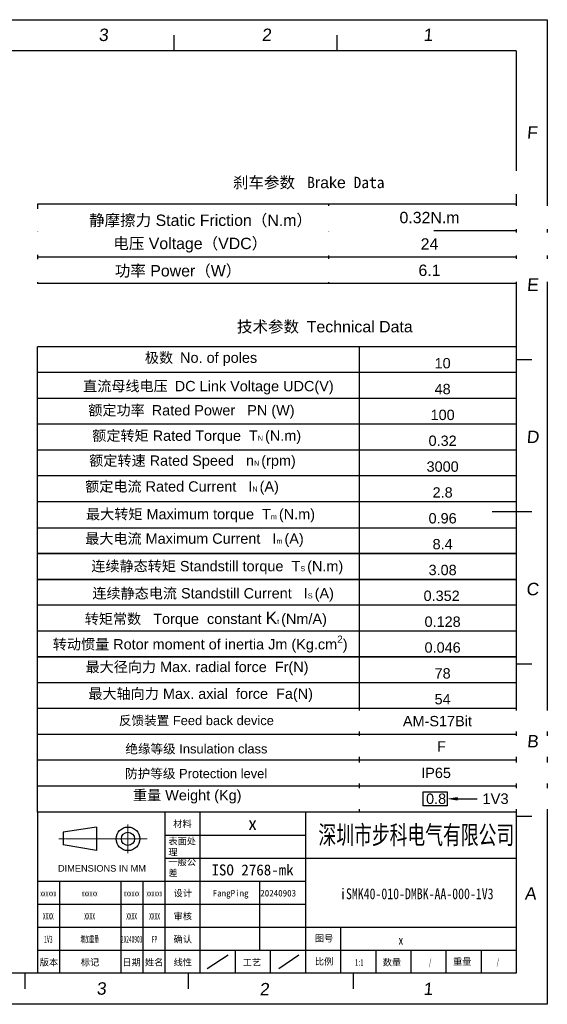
# Model space of a CAD drawing. Header units: millimetres. Extents: x 2798 to 3316, y 1544 to 1917.
# Tile 21 of 21: x 3116 to 3316, y 1544 to 1917. Entities that reach past the tile are written whole.
import ezdxf
from ezdxf import colors
from ezdxf.entities.mleader import LeaderData, LeaderLine
from ezdxf.enums import TextEntityAlignment as Align
from ezdxf.math import Vec2, Vec3

# ---------------------------------------------------------------- set-up
doc = ezdxf.new("R2010")
doc.units = ezdxf.units.MM
doc.linetypes.add('CENTER', pattern=[0.6, 0.375, -0.075, 0.075, -0.075])
for name, color, linetype in [('01_SOLID', 7, 'Continuous'), ('dimensoin', 7, 'Continuous'), ('RAHMEN025', 7, 'Continuous'), ('图框', 5, 'Continuous'), ('实线', 2, 'Continuous'), ('标注', 4, 'Continuous')]:
    doc.layers.add(name, color=color, linetype=linetype)
doc.layers.add('CENTER', color=1, linetype='CENTER', lineweight=5)
doc.styles.get("Standard").update_dxf_attribs({"font": 'arial_0.ttf'})
doc.styles.add('style1', font='SimSun.ttf', dxfattribs={"height": 5})

# ---------------------------------------------------------------- blocks, each defined once
blk = doc.blocks.new('biaozhuntukuang-08')
for p, q in [((3369.68, -4.99), (3369.68, -41.7)), ((3377.68, -4.99), (3377.68, -41.7)), ((3369.68, -10.24), (3401.68, -10.24)), ((3369.68, -15.48), (3401.68, -15.48)), ((3340.68, -20.73), (3345.68, -20.73)), ((3345.68, -20.73), (3345.68, -41.7)), ((3345.68, -20.73), (3401.68, -20.73)), ((3359.68, -20.73), (3359.68, -41.7)), ((3364.68, -20.73), (3364.68, -41.7)), ((3391.21, -20.73), (3391.21, -36.46)), ((3340.68, -25.97), (3345.68, -25.97)), ((3345.68, -25.97), (3401.68, -25.97)), ((3340.68, -31.21), (3401.68, -31.21)), ((3409.68, -31.21), (3409.68, -41.7)), ((3385.68, -36.46), (3385.68, -41.7)), ((3393.68, -36.46), (3393.68, -41.7)), ((3417.68, -36.46), (3417.68, -41.7)), ((3425.68, -36.46), (3425.68, -41.7)), ((3433.68, -36.46), (3433.68, -41.7)), ((3441.68, -36.46), (3441.68, -41.7))]:
    blk.add_line(p, q)
at = {"layer": 'CENTER'}
for p, q in [((3361.29, -7.84), (3361.29, -14.36)), ((3365.63, -11.1), (3345.56, -11.1))]:
    blk.add_line(p, q, dxfattribs=at)
at = {"layer": '图框'}
for p, q in [((3449.68, 168.32), (3152.68, 168.32)), ((3449.68, 168.32), (3449.68, -41.7)), ((3340.68, -4.99), (3340.68, -41.7)), ((3340.68, -4.99), (3449.68, -4.99)), ((3401.68, -4.99), (3401.68, -41.7)), ((3401.68, -15.48), (3449.68, -15.48)), ((3401.68, -31.21), (3449.68, -31.21)), ((3340.68, -36.46), (3345.68, -36.46)), ((3345.68, -36.46), (3401.68, -36.46)), ((3401.68, -36.46), (3449.68, -36.46)), ((3449.68, -41.7), (3152.68, -41.7))]:
    blk.add_line(p, q, dxfattribs=at)
at = {"layer": '实线'}
for p, q in [((3354.14, -8.41), (3346.51, -9.6)), ((3354.14, -8.41), (3354.14, -13.79)), ((3346.51, -9.6), (3346.51, -12.47)), ((3354.14, -13.79), (3346.51, -12.47))]:
    blk.add_line(p, q, dxfattribs=at)
for radius in [2.69, 1.5]:
    blk.add_circle((3361.29, -11.1), radius, dxfattribs=at)
at = {"layer": '标注', "color": 1}
for p, q in [((3145.61, 175.39), (3456.75, 175.39)), ((3456.75, 175.39), (3456.75, -48.77)), ((3371.72, 171.86), (3371.72, 168.32)), ((3408.85, 171.86), (3408.85, 168.32)), ((3453.22, 132.61), (3449.68, 132.61)), ((3453.22, 97.96), (3449.68, 97.96)), ((3453.22, 63.31), (3444.2, 63.31)), ((3453.22, 28.66), (3449.68, 28.66)), ((3453.22, -5.99), (3449.68, -5.99)), ((3337.83, -41.7), (3337.83, -45.24)), ((3374.96, -41.7), (3374.96, -45.24)), ((3412.55, -41.7), (3412.55, -45.24)), ((3456.75, -48.77), (3145.61, -48.77))]:
    blk.add_line(p, q, dxfattribs=at)
at = {"layer": '标注'}
for p, q in [((3379.28, -40.65), (3384.08, -37.51)), ((3395.66, -40.65), (3400.17, -37.51))]:
    blk.add_line(p, q, dxfattribs=at)
at = {"layer": 'RAHMEN025', "style": 'style1'}
blk.add_text('材料', height=1.5, dxfattribs=at).set_placement((3371.59, -8.44))
at = {"layer": 'RAHMEN025', "char_height": 1.5, "attachment_point": 1, "style": 'style1'}
for s, insert, width in [('表面处理{\\fArial|b0|i0|c0|p34;}', (3370.49, -10.88), 6.2824), ('一般公差', (3370.49, -15.64), 6.2824), ('{\\fArial|b0|i0|c0|p32;DIMENSIONS IN MM}', (3345.36, -17.07), 20.7228)]:
    blk.add_mtext(s, dxfattribs=dict(at, insert=insert, width=width))
at = {"layer": 'RAHMEN025', "style": 'style1', "flags": 4}
for tag, p in [('设计', (3373.77, -23.48)), ('设计人', (3384.66, -23.48)), ('设计日期', (3395.48, -23.48)), ('审核', (3373.77, -28.72)), ('审核人', (3384.66, -28.72)), ('审核日期', (3395.48, -28.72)), ('确认', (3373.77, -33.96)), ('确认人', (3384.66, -33.96)), ('确认日期', (3395.48, -33.96)), ('图号', (3405.93, -33.78)), ('比例', (3405.93, -39.03)), ('重量', (3437.39, -39.06)), ('版本', (3343.3, -39.21)), ('标记', (3352.64, -39.21)), ('日期', (3362.11, -39.21)), ('姓名', (3367.25, -39.21)), ('线性', (3373.77, -39.21)), ('工艺', (3389.51, -39.21)), ('数量', (3421.38, -39.21))]:
    blk.add_attdef(tag, text='', height=1.5, dxfattribs=at).set_placement(p, align=Align.MIDDLE_CENTER)
at = {"layer": 'RAHMEN025', "color": 5, "style": 'style1', "width": 0.8, "flags": 4}
blk.add_attdef('PARTNUMBER', text='', height=2.12, dxfattribs=at).set_placement((3423.42, -34.16), align=Align.MIDDLE_CENTER)
at = {"layer": '图框', "style": 'style1', "width": 0.5, "flags": 4}
for tag, p in [('MATERIAL', (3389.65, -7.62)), ('SURFACE', (3389.65, -12.97)), ('GENERAL-TOLERANCE', (3389.65, -18.18)), ('VERSION3', (3343.16, -23.48)), ('MARK3', (3352.56, -23.48)), ('DATE3', (3362.12, -23.48)), ('NAME3', (3367.31, -23.48)), ('VERSION2', (3343.16, -28.72)), ('MARK2', (3352.56, -28.72)), ('DATE2', (3362.12, -28.72)), ('NAME2', (3367.35, -28.72)), ('VERSION1', (3343.16, -33.96)), ('MARK1', (3352.56, -33.96)), ('DATE1', (3362.12, -33.96)), ('NAME1', (3367.35, -33.96)), ('SCALE', (3413.95, -39.21)), ('QUANTITY', (3430.07, -39.21)), ('WEIGHT', (3445.5, -39.08))]:
    blk.add_attdef(tag, text='', height=1.5, dxfattribs=at).set_placement(p, align=Align.MIDDLE_CENTER)
at = {"layer": '图框', "style": 'style1'}
for tag, width, p in [('深圳步进科技有限公司', 0.6, (3426.93, -10.11)), ('PARTNAME', 0.8, (3427.04, -23.57))]:
    blk.add_attdef(tag, text='', height=4.24, dxfattribs=dict(at, width=width)).set_placement(p, align=Align.MIDDLE)
at = {"layer": '标注', "color": 1, "oblique": 5}
for s, p in [('3', (3354.6, 170.53)), ('2', (3391.73, 170.53)), ('1', (3428.5, 170.53)), ('F', (3452.06, 148.3)), ('E', (3452.06, 113.65)), ('D', (3451.99, 79)), ('C', (3451.93, 44.35)), ('B', (3452.09, 9.7)), ('A', (3451.58, -24.95)), ('3', (3354.13, -46.59)), ('2', (3391.25, -46.74)), ('1', (3428.5, -46.68))]:
    blk.add_text(s, height=2.83, dxfattribs=at).set_placement(p)

msp = doc.modelspace()

# ---------------------------------------------------------------- linework, layer by layer
at = {"color": 7}
for p, q in [((3123.12679, 1763.99832), (3123.12679, 1793.3983)), ((3123.12677, 1695.39831), (3123.12679, 1763.99831)), ((3123.12676, 1616.9983), (3123.12677, 1695.39828))]:
    msp.add_line(p, q, dxfattribs=at)
at = {"layer": '01_SOLID', "color": 7}
for p, q in [((3304.65201, 1847.39795), (3123.1268, 1847.39795)), ((3123.1268, 1847.39795), (3123.1268, 1817.39795)), ((3233.418, 1847.39795), (3233.418, 1817.39794)), ((3304.65201, 1837.39795), (3123.1268, 1837.39795)), ((3304.65201, 1827.39795), (3123.1268, 1827.39795)), ((3304.65201, 1817.39795), (3123.1268, 1817.39795)), ((3245.28094, 1783.59832), (3245.28094, 1793.39832)), ((3245.28094, 1773.79832), (3245.28094, 1783.59832)), ((3245.28094, 1763.99832), (3245.28094, 1773.79832)), ((3245.28094, 1754.19832), (3245.28094, 1763.99832)), ((3245.28094, 1744.39832), (3245.28094, 1754.19832)), ((3245.28094, 1734.59832), (3245.28094, 1744.39832)), ((3245.28094, 1714.99831), (3245.28094, 1734.59832)), ((3123.12678, 1724.79832), (3304.65204, 1724.79832)), ((3123.12677, 1714.99831), (3304.65204, 1714.99831)), ((3245.28094, 1695.39828), (3245.28094, 1714.9983)), ((3123.12677, 1705.19831), (3304.65208, 1705.19831)), ((3245.28091, 1685.5983), (3245.28091, 1695.3983)), ((3245.28091, 1675.7983), (3245.28091, 1685.5983)), ((3245.28092, 1675.7983), (3245.28092, 1685.5983)), ((3245.28091, 1665.9983), (3245.28091, 1675.7983)), ((3245.28092, 1665.9983), (3245.28092, 1675.7983)), ((3245.28091, 1626.79831), (3245.28091, 1665.9983)), ((3245.28092, 1656.1983), (3245.28092, 1665.9983)), ((3245.28091, 1616.9983), (3245.28091, 1626.7983))]:
    msp.add_line(p, q, dxfattribs=at)
at = {"layer": 'dimensoin', "color": 7, "lineweight": 25}
for p, q in [((3304.65171, 1793.3983), (3123.12679, 1793.3983)), ((3304.65174, 1793.39832), (3127.68099, 1793.39832)), ((3304.65171, 1783.5983), (3123.12679, 1783.59832)), ((3304.65171, 1773.7983), (3123.12679, 1773.7983)), ((3304.65171, 1763.9983), (3123.12679, 1763.99832)), ((3304.65171, 1754.1983), (3123.12679, 1754.19832)), ((3304.65171, 1744.3983), (3123.12679, 1744.39832)), ((3304.65171, 1734.59831), (3123.12678, 1734.59831)), ((3304.65171, 1714.99831), (3123.12677, 1714.99831)), ((3304.65171, 1714.99831), (3123.12677, 1714.99831)), ((3304.65171, 1714.99829), (3123.12677, 1714.99829)), ((3304.65171, 1714.99829), (3123.12677, 1714.99829)), ((3304.65171, 1714.99829), (3123.12677, 1714.99829)), ((3304.65171, 1714.99829), (3123.12677, 1714.99829)), ((3304.65175, 1714.99829), (3123.12677, 1714.99829)), ((3304.65174, 1705.19831), (3123.12677, 1705.19831)), ((3304.65174, 1705.19829), (3123.12677, 1705.19829)), ((3304.65174, 1705.19829), (3123.12677, 1705.19829)), ((3304.65178, 1705.19829), (3123.12677, 1705.19829)), ((3304.6517, 1695.39829), (3123.12677, 1695.39829)), ((3304.65166, 1695.39828), (3123.12677, 1695.39828)), ((3304.6517, 1695.39828), (3123.12677, 1695.39828)), ((3304.65166, 1685.59828), (3123.12677, 1685.59828)), ((3304.65171, 1675.7983), (3123.12676, 1675.7983)), ((3304.65167, 1675.79829), (3123.12676, 1675.79829)), ((3123.12676, 1675.79829), (3304.65168, 1675.79829)), ((3123.12676, 1675.79829), (3304.65168, 1675.79829)), ((3304.65166, 1675.79829), (3123.12677, 1675.79829)), ((3304.65166, 1675.79829), (3123.12677, 1675.79829)), ((3304.65166, 1665.99829), (3123.12676, 1665.99829)), ((3304.65167, 1665.99829), (3123.12676, 1665.99829)), ((3304.65166, 1656.19829), (3123.12675, 1656.19829)), ((3304.65166, 1656.19829), (3123.12675, 1656.19829)), ((3304.65166, 1656.19829), (3123.12675, 1656.19829)), ((3304.65171, 1656.19832), (3123.12676, 1656.19832)), ((3304.65171, 1656.1983), (3123.12676, 1656.1983)), ((3304.65172, 1656.1983), (3123.12676, 1656.1983)), ((3304.65167, 1656.19829), (3123.12676, 1656.19829)), ((3304.65168, 1656.19829), (3123.12676, 1656.19829)), ((3304.65167, 1646.39831), (3123.12676, 1646.39831)), ((3304.65165, 1636.5983), (3123.12675, 1636.5983)), ((3304.65165, 1636.5983), (3123.12675, 1636.5983)), ((3304.65165, 1636.5983), (3123.12675, 1636.5983)), ((3304.65171, 1636.59832), (3123.12676, 1636.59832)), ((3304.65171, 1636.59832), (3123.12676, 1636.59832)), ((3304.65167, 1636.5983), (3123.12676, 1636.5983)), ((3304.65167, 1636.5983), (3123.12676, 1636.5983)), ((3304.65166, 1636.5983), (3123.12676, 1636.5983)), ((3304.65171, 1626.79831), (3123.12676, 1626.79831)), ((3304.65201, 1616.9983), (3127.68095, 1616.9983))]:
    msp.add_line(p, q, dxfattribs=at)

# ---------------------------------------------------------------- block references
at = {"layer": '标注'}
ref = msp.add_blockref('biaozhuntukuang-08', (-2440.33901, 1625.3136), dxfattribs=dict(at, xscale=1.665369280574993, yscale=1.665369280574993, zscale=1.665369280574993))
ref.add_attrib('PARTNAME', 'iSMK40-010-DMBK-AA-000-1V3', dxfattribs={"layer": '图框', "height": 4.1120229, "style": 'style1', "width": 0.8}).set_placement((3266.95045, 1586.06635), align=Align.MIDDLE)
ref.add_attrib('比例', '比例', dxfattribs={"layer": 'RAHMEN025', "height": 2.498054, "style": 'style1'}).set_placement((3231.79135, 1560.32166), align=Align.MIDDLE_CENTER)
ref.add_attrib('图号', '图号', dxfattribs={"layer": 'RAHMEN025', "height": 2.498054, "style": 'style1'}).set_placement((3231.79135, 1569.05511), align=Align.MIDDLE_CENTER)
ref.add_attrib('VERSION1', '1V3', dxfattribs={"layer": '图框', "height": 2.664591, "style": 'style1', "width": 0.5}).set_placement((3127.25834, 1568.74956), align=Align.MIDDLE_CENTER)
ref.add_attrib('版本', '版本', dxfattribs={"layer": 'RAHMEN025', "height": 2.498054, "style": 'style1'}).set_placement((3127.4837, 1560.01611), align=Align.MIDDLE_CENTER)
ref.add_attrib('NAME1', 'FP', dxfattribs={"layer": '图框', "height": 2.498054, "style": 'style1', "width": 0.5}).set_placement((3167.53751, 1568.74956), align=Align.MIDDLE_CENTER)
ref.add_attrib('DATE1', '20240903', dxfattribs={"layer": '图框', "height": 2.498054, "style": 'style1', "width": 0.5}).set_placement((3158.82956, 1568.74956), align=Align.MIDDLE_CENTER)
ref.add_attrib('日期', '日期', dxfattribs={"layer": 'RAHMEN025', "height": 2.498054, "style": 'style1'}).set_placement((3158.81498, 1560.01611), align=Align.MIDDLE_CENTER)
ref.add_attrib('确认', '确认', dxfattribs={"layer": 'RAHMEN025', "height": 2.498054, "style": 'style1'}).set_placement((3178.23436, 1568.74956), align=Align.MIDDLE_CENTER)
ref.add_attrib('PARTNUMBER', 'x', dxfattribs={"layer": 'RAHMEN025', "color": 5, "height": 3.53296, "style": 'style1', "width": 0.8}).set_placement((3260.91161, 1568.42304), align=Align.MIDDLE_CENTER)
ref.add_attrib('数量', '数量', dxfattribs={"layer": 'RAHMEN025', "height": 2.498054, "style": 'style1'}).set_placement((3257.51578, 1560.01611), align=Align.MIDDLE_CENTER)
ref.add_attrib('QUANTITY', '/', dxfattribs={"layer": '图框', "height": 2.49805, "style": 'style1', "width": 0.5}).set_placement((3271.98816, 1560.01611), align=Align.MIDDLE_CENTER)
ref.add_attrib('深圳步进科技有限公司', '深圳市步科电气有限公司', dxfattribs={"layer": '图框', "height": 7.0659239, "style": 'style1', "width": 0.7}).set_placement((3266.77059, 1608.48192), align=Align.MIDDLE)
ref.add_attrib('MARK1', '增加重量', dxfattribs={"layer": '图框', "height": 2.498054, "style": 'style1', "width": 0.5}).set_placement((3142.91808, 1568.74956), align=Align.MIDDLE_CENTER)
ref.add_attrib('标记', '标记', dxfattribs={"layer": 'RAHMEN025', "height": 2.498054, "style": 'style1'}).set_placement((3143.03846, 1560.01611), align=Align.MIDDLE_CENTER)
ref.add_attrib('姓名', '姓名', dxfattribs={"layer": 'RAHMEN025', "height": 2.498054, "style": 'style1'}).set_placement((3167.37086, 1560.01611), align=Align.MIDDLE_CENTER)
ref.add_attrib('审核', '审核', dxfattribs={"layer": 'RAHMEN025', "height": 2.498054, "style": 'style1'}).set_placement((3178.23436, 1577.48301), align=Align.MIDDLE_CENTER)
ref.add_attrib('设计', '设计', dxfattribs={"layer": 'RAHMEN025', "height": 2.498054, "style": 'style1'}).set_placement((3178.23436, 1586.21646), align=Align.MIDDLE_CENTER)
ref.add_attrib('VERSION2', 'XXXX', dxfattribs={"layer": '图框', "height": 2.498054, "style": 'style1', "width": 0.5}).set_placement((3127.25834, 1577.48301), align=Align.MIDDLE_CENTER)
ref.add_attrib('NAME2', 'XXXX', dxfattribs={"layer": '图框', "height": 2.498054, "style": 'style1', "width": 0.5}).set_placement((3167.53751, 1577.48301), align=Align.MIDDLE_CENTER)
ref.add_attrib('DATE2', 'XXXX', dxfattribs={"layer": '图框', "height": 2.498054, "style": 'style1', "width": 0.5}).set_placement((3158.82956, 1577.48301), align=Align.MIDDLE_CENTER)
ref.add_attrib('MARK2', 'XXXX', dxfattribs={"layer": '图框', "height": 2.498054, "style": 'style1', "width": 0.5}).set_placement((3142.91808, 1577.48301), align=Align.MIDDLE_CENTER)
ref.add_attrib('VERSION3', 'xxxxxx', dxfattribs={"layer": '图框', "height": 2.498054, "style": 'style1', "width": 0.5}).set_placement((3127.25834, 1586.21646), align=Align.MIDDLE_CENTER)
ref.add_attrib('NAME3', 'xxxxxx', dxfattribs={"layer": '图框', "height": 2.498054, "style": 'style1', "width": 0.5}).set_placement((3167.47387, 1586.21646), align=Align.MIDDLE_CENTER)
ref.add_attrib('DATE3', 'xxxxxx', dxfattribs={"layer": '图框', "height": 2.498054, "style": 'style1', "width": 0.5}).set_placement((3158.82956, 1586.21646), align=Align.MIDDLE_CENTER)
ref.add_attrib('MARK3', 'xxxxxx', dxfattribs={"layer": '图框', "height": 2.498054, "style": 'style1', "width": 0.5}).set_placement((3142.91808, 1586.21646), align=Align.MIDDLE_CENTER)
ref.add_attrib('MATERIAL', 'x', dxfattribs={"layer": '图框', "height": 4.99611, "style": 'style1'}).set_placement((3204.68349, 1612.63158), align=Align.MIDDLE_CENTER)
ref.add_attrib('GENERAL-TOLERANCE', 'ISO 2768-mk', dxfattribs={"layer": '图框', "height": 4.1634232, "style": 'style1'}).set_placement((3204.68349, 1595.04216), align=Align.MIDDLE_CENTER)
ref.add_attrib('工艺', '工艺', dxfattribs={"layer": 'RAHMEN025', "height": 2.498054, "style": 'style1'}).set_placement((3204.44717, 1560.01611), align=Align.MIDDLE_CENTER)
ref.add_attrib('SCALE', '1:1', dxfattribs={"layer": '图框', "height": 2.498054, "style": 'style1', "width": 0.5}).set_placement((3245.15217, 1560.01611), align=Align.MIDDLE_CENTER)
ref.add_attrib('重量', '重量', dxfattribs={"layer": 'RAHMEN025', "height": 2.498054, "style": 'style1'}).set_placement((3284.18053, 1560.26852), align=Align.MIDDLE_CENTER)
ref.add_attrib('WEIGHT', '/', dxfattribs={"layer": '图框', "height": 2.49805, "style": 'style1', "width": 0.5}).set_placement((3297.6865, 1560.22646), align=Align.MIDDLE_CENTER)
ref.add_attrib('设计人', 'FangPing', dxfattribs={"layer": 'RAHMEN025', "height": 2.498054, "style": 'style1'}).set_placement((3196.36494, 1586.21646), align=Align.MIDDLE_CENTER)
ref.add_attrib('设计日期', '20240903', dxfattribs={"layer": 'RAHMEN025', "height": 2.498054, "style": 'style1'}).set_placement((3214.39478, 1586.21646), align=Align.MIDDLE_CENTER)
ref.add_attrib('线性', '线性', dxfattribs={"layer": 'RAHMEN025', "height": 2.498054, "style": 'style1'}).set_placement((3178.23436, 1560.01611), align=Align.MIDDLE_CENTER)

# ---------------------------------------------------------------- texts
at = {"layer": '01_SOLID', "color": 7, "attachment_point": 5}
for s, insert, char_height, width in [('{\\f宋体|b0|i0|c134|p2;技术参数 }Technical Data', (3232.08054, 1800.76624), 4.312, 172.4799963), ('{\\fSimSun|b0|i0|c134|p2;极数 }No. of poles', (3185.13709, 1788.67023), 3.92, 195.786091), ('10', (3276.73826, 1787.13717), 3.92, 195.786091), ('{\\fSimSun|b0|i0|c134|p2;直流母线电压 }DC Link Voltage UDC(V)', (3187.9368, 1777.8873), 3.92, 276.8522282), ('48', (3276.73826, 1777.33716), 3.92, 195.786091), ('{\\fSimSun|b0|i0|c134|p2;额定功率 }Rated Power   PN (W)', (3181.50509, 1768.73866), 3.92, 195.786091), ('100', (3276.73826, 1767.53716), 3.92, 195.786091), ('额定转矩 Rated Torque  T{\\H0.5x;N }(N.m)', (3183.5017, 1759.0983), 3.92, 195.786091), ('0.32', (3276.73826, 1757.73716), 3.92, 195.786091), ('额定转速 Rated Speed   n{\\H0.5x;N }(rpm)', (3181.90936, 1749.64511), 3.92, 195.786091), ('3000', (3276.73826, 1747.93717), 3.92, 195.786091), ('额定电流 Rated Current   I{\\H0.5x;N }(A)', (3177.94324, 1739.84511), 3.92, 195.786091), ('2.8', (3276.73826, 1738.13717), 3.92, 195.786091), ('最大转矩 Maximum torque  T{\\H0.5x;m }(N.m)', (3184.96341, 1729.35149), 3.92, 195.786091), ('0.96', (3276.73826, 1728.33717), 3.92, 195.786091), ('最大电流 Maximum Current   I{\\H0.5x;m }(A)', (3182.65538, 1720.07169), 3.92, 195.786091), ('8.4', (3276.73826, 1718.53715), 3.92, 195.786091), ('连续静态转矩 Standstill torque  T{\\H0.5002x;S \\H1.999x;(N.m)}', (3191.29743, 1709.63761), 3.92, 195.786091), ('3.08', (3276.73826, 1708.73715), 3.92, 195.786091), ('连续静态电流 Standstill Current   I{\\H0.5002x;S\\H0.9996x; }(A)', (3189.73693, 1699.34214), 3.92, 195.786091), ('0.352', (3276.37173, 1698.95534), 3.92, 195.786091), ('转矩常数   Torque  constant {\\H1.2x;K\\H0.4167x;t \\H2x;(Nm/A)}', (3186.96235, 1690.02936), 3.92, 195.786091), ('0.128', (3276.73821, 1689.13715), 3.92, 195.786091), ('\\A1;转动惯量 Rotor moment of inertia Jm (Kg.cm{\\H0.7x;\\S2^  ;\\H1.429x;)}', (3184.83075, 1680.598), 3.92, 195.786091), ('0.046', (3276.73821, 1679.33715), 3.92, 195.786091), ('最大径向力 Max. radial force  Fr(N)', (3183.61726, 1671.42517), 3.92, 195.786091), ('78', (3276.73821, 1669.53715), 3.92, 195.786091), ('最大轴向力 Max. axial  force  Fa(N)', (3185.01271, 1661.27391), 3.92, 195.786091), ('54', (3276.73821, 1659.73715), 3.92, 195.786091), ('反馈装置 Feed back device', (3183.38227, 1651.49618), 3.5, 80.5), ('绝缘等级 Insulation class', (3183.38227, 1640.76157), 3.5, 80.5), ('防护等级 Protection level', (3183.29448, 1631.37288), 3.5, 80.5), ('重量 Weight (Kg)', (3179.91811, 1622.77644), 3.92, 195.786091)]:
    msp.add_mtext(s, dxfattribs=dict(at, insert=insert, char_height=char_height, width=width))

# ---------------------------------------------------------------- next in the draw order: texts
at = {"layer": '01_SOLID', "color": 7, "attachment_point": 5, "bg_fill": 2}
for s, insert, char_height, width in [(' 刹车参数 {\\fSimSun|b1|i0|c134|p2; B}rake{\\fSimSun|b1|i0|c134|p2; Data}', (3225.14596, 1855.44159), 4.312, 172.4799963), ('静摩擦力 Static Friction（N.m）', (3184.96778, 1841.0776), 4.312, 172.4799963), ('0.32N.m', (3271.76944, 1842.36181), 4.312, 172.4799963), ('电压 Voltage（VDC）', (3181.05912, 1831.92232), 4.312, 172.4799963), ('24', (3271.76944, 1832.36181), 4.312, 172.4799963), ('功率 Power（W）', (3176.43777, 1821.92232), 4.312, 172.4799963), ('6.1', (3271.76944, 1822.3618), 4.312, 172.4799963), ('AM-S17Bit', (3274.76752, 1651.43509), 3.92, 195.786091), ('F', (3276.31401, 1641.85796), 3.92, 195.786091), ('IP65', (3274.26539, 1631.7983), 3.92, 195.786091), ('0.8', (3274.26539, 1621.9983), 3.92, 195.786091)]:
    msp.add_mtext(s, dxfattribs=dict(at, insert=insert, char_height=char_height, width=width))

# ---------------------------------------------------------------- next in the draw order: linework, layer by layer
at = {"color": 1}
msp.add_lwpolyline([(3269.39056, 1624.68127), (3278.45091, 1624.68127), (3278.45091, 1619.32197), (3269.39056, 1619.32197)], close=True, dxfattribs=at)

# ---------------------------------------------------------------- next in the draw order: leaders
ml = msp.add_multileader_mtext('Standard', dxfattribs=at)
ml.set_content('1V3', color=1)
ml.set_leader_properties()
ml.build(insert=Vec2(0, 0))
ctx = ml.context
ctx.base_point, ctx.plane_origin = Vec3(3289.8155, 1622.00162), Vec3(3278.45091, 1622.00162)
notes = []
notes.append((ctx, [(0, (1, 1, 0), (3281.8155, 1622.00162), (1, 0), 8, [(0, [(3278.45091, 1622.00162)], 0, [])])]))
ctx.mtext.insert, ctx.mtext.flow_direction = Vec3(3291.8155, 1624.03709), 5
for ctx, leaders in notes:
    for number, flags, end, landing, length, lines in leaders:
        leader = LeaderData()
        leader.index, (leader.has_last_leader_line, leader.has_dogleg_vector, leader.attachment_direction) = number, flags
        leader.last_leader_point, leader.dogleg_vector, leader.dogleg_length = Vec3(end), Vec3(landing), length
        for number, points, colour, breaks in lines:
            line = LeaderLine()
            line.index, line.vertices, line.color, line.breaks = number, Vec3.list(points), colors.encode_raw_color(colour), breaks
            leader.lines.append(line)
        ctx.leaders.append(leader)

doc.saveas('drawing.dxf')
